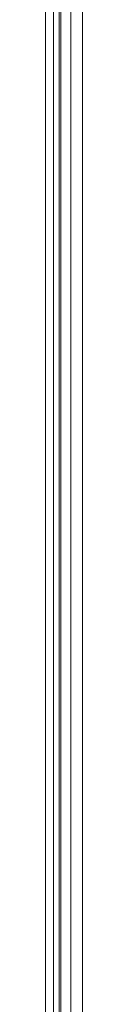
# Model space of a CAD drawing. Header units: inches. Extents: x 2954 to 6480, y 249 to 2776.
# Tile 43 of 105: x 3551.77 to 3554.94, y 1426.48 to 1510.44. Entities that reach past the tile are written whole.
import ezdxf

# ---------------------------------------------------------------- set-up
doc = ezdxf.new("R2010")
doc.units = ezdxf.units.IN
doc.header["$MEASUREMENT"] = 0
doc.layers.add('PWR_0300HP', color=7, linetype='Continuous')

# ---------------------------------------------------------------- blocks, each defined once
blk = doc.blocks.new('SSW07_FRAME 4')
at = {"lineweight": 9}
for p, q in [((0, 4.051), (0, 62.282)), ((0.237, 57.441), (0.237, 8.886)), ((0.434, 9.416), (0.434, 56.91)), ((0.634, 56.91), (0.634, 9.416)), ((0.139, 18.149), (0.139, 50.269)), ((0.261, 50.034), (0.261, 23.886))]:
    blk.add_line(p, q, dxfattribs=at)

msp = doc.modelspace()

# ---------------------------------------------------------------- block references
at = {"layer": 'PWR_0300HP', "xscale": 5, "yscale": 5, "zscale": 5}
msp.add_blockref('SSW07_FRAME 4', (3551.769, 1264.246), dxfattribs=at)

doc.saveas('drawing.dxf')
